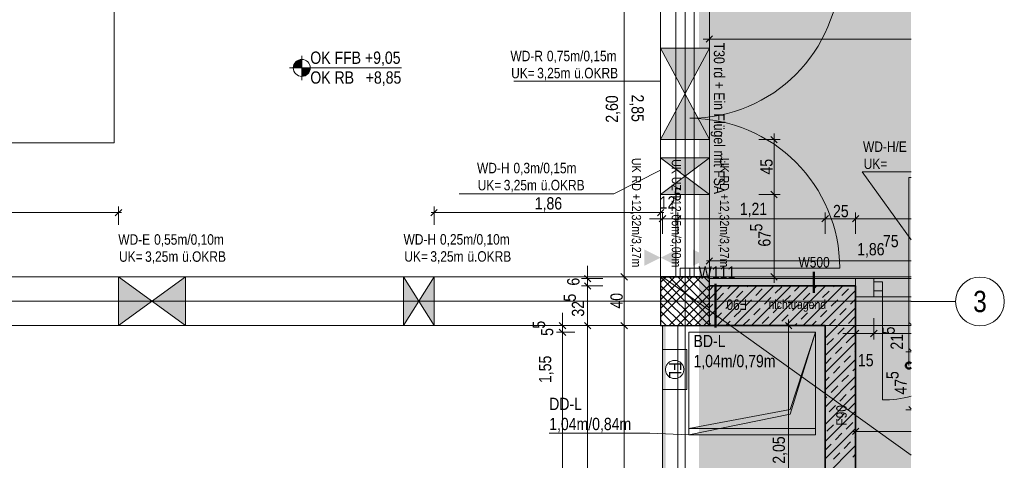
# Model space of a CAD drawing. Extents: x -620 to 300, y 62 to 1112.
# Tile 218 of 226: x -70 to 92, y 748 to 821. Entities that reach past the tile are written whole.
import ezdxf
from ezdxf.enums import TextEntityAlignment as Align
from ezdxf.lldxf.tags import DXFTag

# ---------------------------------------------------------------- set-up
doc = ezdxf.new("R2010")
doc.units = 0
doc.layers.get('0').update_dxf_attribs({"lineweight": 13})
for name, color, linetype, lineweight, true_color in [('00 -Bauelemente -Gipskarton', 7, 'Continuous', 9, 0xff7fe6), ('30 -33 Aussenwände- 3 Aussenstützen', 7, 'Continuous', 50, 0x0000dd), ('30 -34 Innenwände- 1 tragend', 7, 'Continuous', 13, 0xdd0806), ('30 -34 Innenwände- 11 Durchbruch', 4, 'Continuous', 9, 0x00ffff), ('30 -34 Innenwände- 2 nichttragend', 7, 'Continuous', 18, 0xff7fe6), ('30 -34 Innenwände- 4 Türen_Fenster', 9, 'Continuous', 15, 0x808080), ('30 -35 Decken- 1 Konstruktion-Träger- Stahlbeton', 7, 'Continuous', 13, 0x33aa00), ('30 -35 Decken- 11 Bodendurchbruch', 7, 'Continuous', 15, 0x599559), ('30 -35 Decken- 11 Durchbruch', 5, 'Continuous', 15, 0x0000ff), ('40 -47 Nutzungspez. Anlagen- 4 Feuerlöschanlagen', 1, 'Continuous', 9, 0xff0000), ('70 -72 Beschriftung- 1 Beschriftung allgemein', 7, 'Continuous', 9, 0xff6633), ('70 -72 Beschriftung- 8 barrierefrei', 7, 'grob-A06CPVSAL0', 9, 0x888888), ('70 -75 Raumstempel-2 Verweislinie', 3, 'Continuous', 9, 0x00ff00), ('70 -76 Bemaßung- 2 Allgemein', 9, 'Continuous', 5, 0x808080), ('iwb_Layout Achsbezeichung', 1, 'Continuous', 13, 0xff0000), ('iwb_Layout BA_Markierung', 7, 'Continuous', 9, 0xbadcdc)]:
    doc.layers.add(name, color=color, linetype=linetype, lineweight=lineweight, true_color=true_color)
for name, color, linetype, lineweight in [('70 -71 Achsen- 1 Gebäudeachsen', 7, 'STRICHPUNKT2-A06CPVSFL0', 18), ('70 -72 Beschriftung- 5 Höhenkoten-A06CPVSCL0', 7, 'Continuous', 15), ('70 -75 Raumstempel- 3 Wandstempel', 7, 'Continuous', 50), ('Keine-A06CPVSEL0', 7, 'Continuous', 9)]:
    doc.layers.add(name, color=color, linetype=linetype, lineweight=lineweight)
doc.styles.get("Standard").update_dxf_attribs({"font": 'ARIALN.TTF'})
tags = doc.linetypes.add('grob-A06CPVSAL0', pattern=[14, 3, -8, 3]).pattern_tags.tags
tags[8:9] = [DXFTag(74, 4), DXFTag(75, 0), DXFTag(340, '0'), DXFTag(46, 0.0), DXFTag(50, 0.0), DXFTag(44, 0.0), DXFTag(45, 0.0)]
tags[6:7] = [DXFTag(74, 4), DXFTag(75, 0), DXFTag(340, '0'), DXFTag(46, 0.0), DXFTag(50, 0.0), DXFTag(44, 0.0), DXFTag(45, 0.0)]
tags[4:5] = [DXFTag(74, 4), DXFTag(75, 0), DXFTag(340, '0'), DXFTag(46, 0.0), DXFTag(50, 0.0), DXFTag(44, 0.0), DXFTag(45, 0.0)]
tags = doc.linetypes.add('STRICHPUNKT2', pattern=[12.7, 6.35, -3.175, 0, -3.175]).pattern_tags.tags
tags[10:11] = [DXFTag(74, 4), DXFTag(75, 0), DXFTag(340, '0'), DXFTag(46, 0.0), DXFTag(50, 0.0), DXFTag(44, 0.0), DXFTag(45, 0.0)]
tags[8:9] = [DXFTag(74, 4), DXFTag(75, 0), DXFTag(340, '0'), DXFTag(46, 0.0), DXFTag(50, 0.0), DXFTag(44, 0.0), DXFTag(45, 0.0)]
tags[6:7] = [DXFTag(74, 4), DXFTag(75, 0), DXFTag(340, '0'), DXFTag(46, 0.0), DXFTag(50, 0.0), DXFTag(44, 0.0), DXFTag(45, 0.0)]
tags[4:5] = [DXFTag(74, 4), DXFTag(75, 0), DXFTag(340, '0'), DXFTag(46, 0.0), DXFTag(50, 0.0), DXFTag(44, 0.0), DXFTag(45, 0.0)]
tags = doc.linetypes.add('STRICHPUNKT2-A06CPVSFL0', pattern=[12.7, 6.35, -3.175, 0, -3.175]).pattern_tags.tags
tags[10:11] = [DXFTag(74, 4), DXFTag(75, 0), DXFTag(340, '0'), DXFTag(46, 0.0), DXFTag(50, 0.0), DXFTag(44, 0.0), DXFTag(45, 0.0)]
tags[8:9] = [DXFTag(74, 4), DXFTag(75, 0), DXFTag(340, '0'), DXFTag(46, 0.0), DXFTag(50, 0.0), DXFTag(44, 0.0), DXFTag(45, 0.0)]
tags[6:7] = [DXFTag(74, 4), DXFTag(75, 0), DXFTag(340, '0'), DXFTag(46, 0.0), DXFTag(50, 0.0), DXFTag(44, 0.0), DXFTag(45, 0.0)]
tags[4:5] = [DXFTag(74, 4), DXFTag(75, 0), DXFTag(340, '0'), DXFTag(46, 0.0), DXFTag(50, 0.0), DXFTag(44, 0.0), DXFTag(45, 0.0)]

# ---------------------------------------------------------------- blocks, each defined once
blk = doc.blocks.new('Polygon-A06CPVS4L0')
at = {"color": 0, "linetype": 'ByBlock', "lineweight": -2, "ltscale": 0.13}
blk.add_solid([(41.83, 86.61), (41.66, 1083.81), (76.5, 86.52), (76.5, 1083.81)], dxfattribs=at)
blk = doc.blocks.new('Referenz-A06CPVSGL0')
at = {"layer": '00 -Bauelemente -Gipskarton', "color": 0, "linetype": 'Continuous', "lineweight": 0, "ltscale": 0.13}
for p, q in [((38.17, 778.45), (37.92, 778.45)), ((38.42, 778.45), (38.17, 778.45)), ((40.67, 778.45), (40.42, 778.45)), ((40.92, 778.45), (40.67, 778.45))]:
    blk.add_line(p, q, dxfattribs=at)
for points in [[(67.42, 777.9), (67.42, 778.15), (43.42, 777.9), (43.42, 778.15)], [(67.42, 777.65), (67.42, 777.9), (43.42, 777.65), (43.42, 777.9)], [(70.42, 778.15), (67.42, 778.15), (70.42, 777.9), (67.42, 777.9)], [(70.42, 777.9), (67.42, 777.9), (70.42, 777.65), (67.42, 777.65)], [(70.42, 775.65), (67.42, 775.65), (70.42, 775.4), (67.42, 775.4)], [(70.42, 775.4), (67.42, 775.4), (70.42, 775.15), (67.42, 775.15)], [(35.97, 770.45), (35.72, 770.45), (35.97, 650.75), (35.72, 650.75)], [(36.22, 770.45), (35.97, 770.45), (36.22, 650.75), (35.97, 650.75)]]:
    blk.add_solid(points, dxfattribs=at)
at = {"layer": '30 -33 Aussenwände- 3 Aussenstützen', "color": 0, "lineweight": 9}
for p, q in [((35.42, 778.45), (43.42, 770.45)), ((42.01, 778.45), (35.42, 771.87)), ((40.59, 778.45), (35.42, 773.28)), ((39.18, 778.45), (35.42, 774.7)), ((37.76, 778.45), (35.42, 776.11)), ((36.35, 778.45), (35.42, 777.52)), ((36.84, 778.45), (43.42, 771.87)), ((38.25, 778.45), (43.42, 773.28)), ((39.66, 778.45), (43.42, 774.7)), ((41.08, 778.45), (43.42, 776.11)), ((42.49, 778.45), (43.42, 777.52)), ((35.42, 777.04), (42.01, 770.45)), ((43.42, 777.04), (36.84, 770.45)), ((35.42, 775.62), (40.59, 770.45)), ((43.42, 775.62), (38.25, 770.45)), ((38.42, 774.45), (40.42, 774.45)), ((39.42, 775.45), (39.42, 773.45)), ((35.42, 774.21), (39.18, 770.45)), ((35.42, 772.8), (37.76, 770.45)), ((43.42, 774.21), (39.66, 770.45)), ((43.42, 772.8), (41.08, 770.45)), ((35.42, 771.38), (36.35, 770.45)), ((43.42, 771.38), (42.49, 770.45))]:
    blk.add_line(p, q, dxfattribs=at)
at = {"layer": '30 -33 Aussenwände- 3 Aussenstützen', "color": 0, "linetype": 'Continuous', "lineweight": 25, "ltscale": 0.25}
for p, q in [((43.42, 778.45), (35.42, 778.45)), ((35.42, 778.45), (35.42, 770.45)), ((43.42, 770.45), (43.42, 778.45)), ((35.42, 770.45), (43.42, 770.45))]:
    blk.add_line(p, q, dxfattribs=at)
at = {"layer": '30 -34 Innenwände- 1 tragend', "color": 0, "lineweight": 9}
for p, q in [((43.42, 774.85), (45.53, 776.95)), ((43.42, 772.02), (48.36, 776.95)), ((43.42, 776.26), (44.11, 776.95)), ((43.42, 774.85), (45.53, 776.95)), ((43.42, 772.02), (48.36, 776.95)), ((43.42, 776.26), (44.11, 776.95)), ((44.69, 770.45), (51.19, 776.95)), ((44.69, 770.45), (51.19, 776.95)), ((46.45, 776.46), (46.94, 776.95)), ((46.45, 776.46), (46.94, 776.95)), ((47.51, 770.45), (54.01, 776.95)), ((47.51, 770.45), (54.01, 776.95)), ((47.87, 775.05), (48.93, 776.11)), ((47.87, 775.05), (48.93, 776.11)), ((49.63, 776.82), (49.77, 776.95)), ((49.63, 776.82), (49.77, 776.95)), ((50.34, 770.45), (56.84, 776.95)), ((50.34, 770.45), (56.84, 776.95)), ((51.05, 775.4), (52.11, 776.46)), ((51.05, 775.4), (52.11, 776.46)), ((53.17, 770.45), (59.67, 776.95)), ((53.17, 770.45), (59.67, 776.95)), ((54.23, 775.76), (55.29, 776.82)), ((54.23, 775.76), (55.29, 776.82)), ((56, 770.45), (62.5, 776.95)), ((56, 770.45), (62.5, 776.95)), ((57.41, 776.11), (58.26, 776.95)), ((57.41, 776.11), (58.26, 776.95)), ((58.83, 770.45), (65.33, 776.95)), ((58.83, 770.45), (65.33, 776.95)), ((60.59, 776.46), (61.08, 776.95)), ((60.59, 776.46), (61.08, 776.95)), ((62.01, 775.05), (63.07, 776.11)), ((62.01, 775.05), (63.07, 776.11)), ((63.78, 776.82), (63.91, 776.95)), ((63.78, 776.82), (63.91, 776.95)), ((64.97, 773.77), (67.42, 776.22)), ((64.97, 773.77), (67.42, 776.22)), ((65.19, 775.4), (66.25, 776.46)), ((65.19, 775.4), (66.25, 776.46)), ((44.68, 774.7), (45.75, 775.76)), ((44.68, 774.7), (45.75, 775.76)), ((46.1, 773.28), (47.16, 774.34)), ((46.1, 773.28), (47.16, 774.34)), ((49.28, 773.63), (50.34, 774.7)), ((49.28, 773.63), (50.34, 774.7)), ((52.46, 773.99), (53.52, 775.05)), ((52.46, 773.99), (53.52, 775.05)), ((55.64, 774.34), (56.71, 775.4)), ((55.64, 774.34), (56.71, 775.4)), ((58.83, 774.7), (59.89, 775.76)), ((58.83, 774.7), (59.89, 775.76)), ((60.24, 773.28), (61.3, 774.34)), ((60.24, 773.28), (61.3, 774.34)), ((63.42, 773.63), (64.48, 774.7)), ((63.42, 773.63), (64.48, 774.7)), ((66.61, 773.99), (67.42, 774.8)), ((66.61, 773.99), (67.42, 774.8)), ((43.42, 773.43), (43.98, 773.99)), ((43.42, 773.43), (43.98, 773.99)), ((47.51, 771.87), (48.57, 772.93)), ((47.51, 771.87), (48.57, 772.93)), ((50.7, 772.22), (51.76, 773.28)), ((50.7, 772.22), (51.76, 773.28)), ((53.88, 772.57), (54.94, 773.63)), ((53.88, 772.57), (54.94, 773.63)), ((57.06, 772.93), (58.12, 773.99)), ((57.06, 772.93), (58.12, 773.99)), ((61.66, 770.45), (64.97, 773.77)), ((61.66, 770.45), (64.97, 773.77)), ((61.66, 771.87), (62.72, 772.93)), ((61.66, 771.87), (62.72, 772.93)), ((62.42, 768.39), (67.42, 773.39)), ((62.42, 768.39), (67.42, 773.39)), ((64.84, 772.22), (65.9, 773.28)), ((64.84, 772.22), (65.9, 773.28)), ((44.33, 771.51), (45.39, 772.57)), ((44.33, 771.51), (45.39, 772.57)), ((46.1, 770.45), (46.81, 771.16)), ((46.1, 770.45), (46.81, 771.16)), ((48.93, 770.45), (49.99, 771.51)), ((48.93, 770.45), (49.99, 771.51)), ((52.11, 770.81), (53.17, 771.87)), ((52.11, 770.81), (53.17, 771.87)), ((55.29, 771.16), (56.35, 772.22)), ((55.29, 771.16), (56.35, 772.22)), ((58.47, 771.51), (59.53, 772.57)), ((58.47, 771.51), (59.53, 772.57)), ((60.24, 770.45), (60.95, 771.16)), ((60.24, 770.45), (60.95, 771.16)), ((63.07, 770.45), (64.13, 771.51)), ((63.07, 770.45), (64.13, 771.51)), ((66.25, 770.81), (67.31, 771.87)), ((66.25, 770.81), (67.31, 771.87)), ((43.42, 770.6), (43.62, 770.81)), ((43.42, 770.6), (43.62, 770.81)), ((57.41, 770.45), (57.77, 770.81)), ((57.41, 770.45), (57.77, 770.81)), ((62.42, 765.56), (67.42, 770.56)), ((62.42, 765.56), (67.42, 770.56)), ((64.48, 769.04), (65.54, 770.1)), ((64.48, 769.04), (65.54, 770.1)), ((62.72, 767.27), (63.78, 768.33)), ((62.72, 767.27), (63.78, 768.33)), ((65.9, 767.62), (66.96, 768.69)), ((65.9, 767.62), (66.96, 768.69)), ((62.42, 762.73), (67.42, 767.73)), ((62.42, 762.73), (67.42, 767.73)), ((64.13, 765.86), (65.19, 766.92)), ((64.13, 765.86), (65.19, 766.92)), ((67.31, 766.21), (67.42, 766.32)), ((67.31, 766.21), (67.42, 766.32)), ((62.42, 764.15), (63.42, 765.15)), ((62.42, 764.15), (63.42, 765.15)), ((62.42, 759.91), (67.42, 764.91)), ((62.42, 759.91), (67.42, 764.91)), ((65.54, 764.44), (66.61, 765.5)), ((65.54, 764.44), (66.61, 765.5)), ((63.78, 762.67), (64.84, 763.74)), ((63.78, 762.67), (64.84, 763.74)), ((66.96, 763.03), (67.42, 763.49)), ((66.96, 763.03), (67.42, 763.49)), ((62.42, 757.08), (67.42, 762.08)), ((62.42, 757.08), (67.42, 762.08)), ((62.42, 761.32), (63.07, 761.97)), ((62.42, 761.32), (63.07, 761.97)), ((65.19, 761.26), (66.25, 762.32)), ((65.19, 761.26), (66.25, 762.32)), ((63.42, 759.49), (64.48, 760.55)), ((63.42, 759.49), (64.48, 760.55)), ((66.61, 759.85), (67.42, 760.66)), ((66.61, 759.85), (67.42, 760.66)), ((62.42, 754.25), (67.42, 759.25)), ((62.42, 754.25), (67.42, 759.25)), ((62.42, 758.49), (62.72, 758.79)), ((62.42, 758.49), (62.72, 758.79)), ((64.84, 758.08), (65.9, 759.14)), ((64.84, 758.08), (65.9, 759.14)), ((63.07, 756.31), (64.13, 757.37)), ((63.07, 756.31), (64.13, 757.37)), ((66.25, 756.66), (67.31, 757.72)), ((66.25, 756.66), (67.31, 757.72)), ((62.42, 751.42), (67.42, 756.42)), ((62.42, 751.42), (67.42, 756.42)), ((64.48, 754.9), (65.54, 755.96)), ((64.48, 754.9), (65.54, 755.96)), ((62.42, 748.59), (67.42, 753.59)), ((62.42, 748.59), (67.42, 753.59)), ((62.72, 753.13), (63.78, 754.19)), ((62.72, 753.13), (63.78, 754.19)), ((65.9, 753.48), (66.96, 754.54)), ((65.9, 753.48), (66.96, 754.54)), ((64.13, 751.71), (65.19, 752.78)), ((64.13, 751.71), (65.19, 752.78)), ((67.31, 752.07), (67.42, 752.18)), ((67.31, 752.07), (67.42, 752.18)), ((62.42, 750.01), (63.42, 751.01)), ((62.42, 750.01), (63.42, 751.01)), ((62.42, 745.76), (67.42, 750.76)), ((62.42, 745.76), (67.42, 750.76)), ((65.54, 750.3), (66.61, 751.36)), ((65.54, 750.3), (66.61, 751.36)), ((63.78, 748.53), (64.84, 749.59)), ((63.78, 748.53), (64.84, 749.59)), ((66.96, 748.89), (67.42, 749.35)), ((66.96, 748.89), (67.42, 749.35))]:
    blk.add_line(p, q, dxfattribs=at)
at = {"layer": '30 -34 Innenwände- 1 tragend', "color": 0, "lineweight": 35}
for p, q in [((67.42, 776.95), (43.42, 776.95)), ((67.42, 776.95), (67.42, 729.45)), ((62.42, 770.45), (43.42, 770.45)), ((62.42, 770.45), (62.42, 729.45))]:
    blk.add_line(p, q, dxfattribs=at)
at = {"layer": '30 -34 Innenwände- 1 tragend', "color": 0, "linetype": 'Continuous', "lineweight": -2, "ltscale": 0.13}
for p, q in [((43.42, 776.95), (43.42, 770.45)), ((67.42, 776.95), (43.42, 776.95)), ((67.42, 776.95), (67.42, 729.45)), ((62.42, 770.45), (43.42, 770.45)), ((62.42, 770.45), (62.42, 729.45))]:
    blk.add_line(p, q, dxfattribs=at)
at = {"layer": '30 -34 Innenwände- 11 Durchbruch', "color": 0, "linetype": 'Continuous', "ltscale": 0.13}
for p, q in [((35.42, 815.95), (43.42, 815.95)), ((43.42, 815.95), (35.42, 800.95)), ((43.42, 800.95), (35.42, 815.95)), ((35.42, 800.95), (35.42, 815.95)), ((43.42, 800.95), (43.42, 815.95)), ((11.29, 810.53), (33.01, 810.53)), ((33.01, 810.53), (35.42, 810.53)), ((35.42, 800.95), (43.42, 800.95)), ((35.42, 797.95), (43.42, 797.95)), ((43.42, 797.95), (35.42, 791.95)), ((43.42, 791.95), (35.42, 797.95)), ((35.42, 791.95), (35.42, 797.95)), ((43.42, 791.95), (43.42, 797.95)), ((27.75, 792.05), (35.42, 795.95)), ((76.53, 784.54), (68.49, 795.69)), ((68.49, 795.69), (76.53, 795.69)), ((2.36, 792.05), (27.75, 792.05)), ((35.42, 791.95), (43.42, 791.95)), ((-53.58, 778.45), (-42.58, 778.45)), ((-42.58, 778.45), (-53.58, 770.45)), ((-42.58, 770.45), (-53.58, 778.45)), ((-53.58, 770.45), (-53.58, 778.45)), ((-42.58, 770.45), (-42.58, 778.45)), ((-6.78, 778.45), (-1.78, 778.45)), ((-1.78, 778.45), (-6.78, 770.45)), ((-1.78, 770.45), (-6.78, 778.45)), ((-6.78, 770.45), (-6.78, 778.45)), ((-1.78, 770.45), (-1.78, 778.45)), ((-53.58, 770.45), (-42.58, 770.45)), ((-6.78, 770.45), (-1.78, 770.45))]:
    blk.add_line(p, q, dxfattribs=at)
for points in [[(35.42, 815.95), (43.42, 815.95), (39.42, 808.45)], [(35.42, 800.95), (39.42, 808.45), (43.42, 800.95)], [(35.42, 797.95), (43.42, 797.95), (39.42, 794.95)], [(35.42, 791.95), (39.42, 794.95), (43.42, 791.95)], [(-53.58, 778.45), (-48.08, 774.45), (-53.58, 770.45)], [(-42.58, 778.45), (-42.58, 770.45), (-48.08, 774.45)], [(-6.78, 770.45), (-6.78, 778.45), (-4.28, 774.45)], [(-1.78, 778.45), (-1.78, 770.45), (-4.28, 774.45)]]:
    blk.add_solid(points, dxfattribs=at)
at = {"layer": '30 -34 Innenwände- 2 nichttragend', "color": 0, "linetype": 'Continuous', "ltscale": 0.18}
for p, q in [((37.92, 778.45), (40.92, 778.45)), ((37.92, 778.45), (40.67, 778.45)), ((37.92, 778.45), (38.17, 778.45)), ((38.17, 778.45), (38.42, 778.45)), ((38.42, 778.45), (40.42, 778.45)), ((40.42, 778.45), (40.67, 778.45)), ((40.67, 778.45), (40.92, 778.45)), ((40.67, 778.45), (40.92, 778.45)), ((43.42, 778.15), (43.42, 776.95)), ((67.42, 778.15), (43.42, 778.15)), ((67.42, 778.15), (70.42, 778.15)), ((67.42, 778.15), (67.42, 776.95)), ((70.42, 777.9), (70.42, 778.15)), ((70.42, 777.9), (70.42, 778.15)), ((70.42, 777.65), (70.42, 777.9)), ((70.42, 775.15), (70.42, 777.9)), ((70.42, 775.65), (70.42, 777.65)), ((67.42, 776.95), (43.42, 776.95)), ((67.42, 776.95), (67.42, 775.15)), ((67.42, 775.15), (70.42, 775.15)), ((70.42, 775.4), (70.42, 775.65)), ((70.42, 775.15), (70.42, 775.4)), ((35.72, 770.45), (35.72, 650.75)), ((35.72, 770.45), (38.22, 770.45)), ((38.22, 770.45), (38.22, 650.75))]:
    blk.add_line(p, q, dxfattribs=at)
at = {"layer": '30 -34 Innenwände- 4 Türen_Fenster', "color": 0, "linetype": 'grob-A06CPVSAL0', "ltscale": 0.15}
for p, q in [((37.92, 830.45), (37.92, 778.45)), ((40.92, 830.45), (40.92, 778.45)), ((40.22, 779.85), (64.82, 779.85)), ((70.42, 778.15), (76.53, 778.15)), ((71.82, 776.15), (71.82, 758.25)), ((70.42, 775.15), (76.53, 775.15))]:
    blk.add_line(p, q, dxfattribs=at)
at = {"layer": '30 -34 Innenwände- 4 Türen_Fenster', "color": 0, "linetype": 'Continuous', "ltscale": 0.15}
for p, q in [((38.62, 778.45), (38.62, 779.85)), ((38.62, 779.85), (40.22, 779.85)), ((40.22, 779.85), (40.22, 778.45)), ((40.22, 778.45), (38.62, 778.45)), ((70.42, 777.61), (71.82, 777.61)), ((70.42, 776.15), (70.42, 777.61)), ((71.82, 777.61), (71.82, 776.15)), ((71.82, 776.15), (70.42, 776.15))]:
    blk.add_line(p, q, dxfattribs=at)
at = {"layer": '30 -34 Innenwände- 4 Türen_Fenster', "color": 0, "linetype": 'grob-A06CPVSAL0', "ltscale": 0.15}
for centre, major_axis, end_param in [((40.22, 829.05), (0, -24.6), 1.570796), ((40.22, 779.85), (24.6, 0), 1.570796), ((71.82, 776.15), (0, -17.9), 0.266361)]:
    blk.add_ellipse(centre, major_axis=major_axis, ratio=1, start_param=0, end_param=end_param, dxfattribs=at)
at = {"layer": '30 -35 Decken- 1 Konstruktion-Träger- Stahlbeton', "color": 0, "linetype": 'grob-A06CPVSAL0', "lineweight": -2, "ltscale": 0.13}
for p, q in [((35.42, 830.45), (35.42, 778.45)), ((43.42, 830.45), (43.42, 778.45)), ((76.53, 778.45), (-121.58, 778.45)), ((76.53, 770.45), (-121.58, 770.45))]:
    blk.add_line(p, q, dxfattribs=at)
at = {"layer": '30 -35 Decken- 1 Konstruktion-Träger- Stahlbeton', "color": 0, "lineweight": 35}
blk.add_line((43.42, 778.45), (35.42, 778.45), dxfattribs=at)
at = {"layer": '30 -35 Decken- 11 Bodendurchbruch', "color": 0, "linetype": 'Continuous', "ltscale": 0.15}
for p, q in [((40.02, 753.55), (40.02, 769.35)), ((40.02, 769.35), (60.82, 769.35)), ((60.82, 769.35), (56.66, 756.71)), ((60.82, 769.35), (56.66, 756.71)), ((60.82, 753.55), (60.82, 769.35)), ((56.66, 756.71), (40.02, 753.55)), ((56.66, 756.71), (40.02, 753.55)), ((40.02, 753.55), (60.82, 753.55))]:
    blk.add_line(p, q, dxfattribs=at)
blk.add_solid([(60.82, 769.35), (60.82, 753.55), (56.66, 756.71), (40.02, 753.55)], dxfattribs=at)
at = {"layer": '30 -35 Decken- 11 Durchbruch', "color": 0, "linetype": 'Continuous', "ltscale": 0.15}
for p, q in [((40.02, 752.55), (40.02, 769.35)), ((40.02, 769.35), (60.82, 769.35)), ((60.82, 769.35), (56.66, 755.91)), ((60.82, 769.35), (56.66, 755.91)), ((60.82, 752.55), (60.82, 769.35)), ((56.66, 755.91), (40.02, 752.55)), ((56.66, 755.91), (40.02, 752.55)), ((17.12, 752.81), (33.65, 752.81)), ((33.65, 752.81), (40.02, 752.55)), ((40.02, 752.55), (60.82, 752.55))]:
    blk.add_line(p, q, dxfattribs=at)
blk.add_solid([(40.02, 752.55), (56.66, 755.91), (60.82, 752.55), (60.82, 769.35)], dxfattribs=at)
at = {"layer": '40 -47 Nutzungspez. Anlagen- 4 Feuerlöschanlagen', "color": 0, "linetype": 'Continuous', "ltscale": 0.13}
for p, q in [((35.72, 759.95), (35.72, 766.55)), ((35.72, 766.55), (39.72, 766.55)), ((39.72, 766.55), (39.72, 759.95)), ((37.01, 764.58), (37.15, 764.64)), ((37.15, 764.64), (37.29, 764.69)), ((37.29, 764.69), (37.43, 764.72)), ((37.43, 764.72), (37.57, 764.75)), ((37.57, 764.75), (37.72, 764.75)), ((37.72, 764.75), (37.87, 764.75)), ((37.87, 764.75), (38.01, 764.72)), ((38.01, 764.72), (38.16, 764.69)), ((38.16, 764.69), (38.3, 764.64)), ((38.3, 764.64), (38.43, 764.58)), ((36.22, 763.25), (36.23, 763.4)), ((36.23, 763.11), (36.22, 763.25)), ((36.23, 763.4), (36.25, 763.55)), ((36.25, 762.96), (36.23, 763.11)), ((36.25, 763.55), (36.29, 763.69)), ((36.29, 763.69), (36.34, 763.83)), ((36.34, 763.83), (36.4, 763.96)), ((36.4, 763.96), (36.47, 764.09)), ((36.47, 764.09), (36.56, 764.21)), ((36.56, 764.21), (36.66, 764.31)), ((36.66, 764.31), (36.77, 764.41)), ((36.77, 764.41), (36.89, 764.5)), ((36.89, 764.5), (37.01, 764.58)), ((38.43, 764.58), (38.55, 764.5)), ((38.55, 764.5), (38.67, 764.41)), ((38.67, 764.41), (38.78, 764.31)), ((38.78, 764.31), (38.88, 764.21)), ((38.88, 764.21), (38.97, 764.09)), ((38.97, 764.09), (39.04, 763.96)), ((39.04, 763.96), (39.11, 763.83)), ((39.11, 763.83), (39.16, 763.69)), ((39.16, 763.69), (39.19, 763.55)), ((39.19, 763.55), (39.21, 763.4)), ((39.21, 763.11), (39.19, 762.96)), ((39.21, 763.4), (39.22, 763.25)), ((39.22, 763.25), (39.21, 763.11)), ((36.29, 762.82), (36.25, 762.96)), ((36.34, 762.68), (36.29, 762.82)), ((36.4, 762.55), (36.34, 762.68)), ((36.47, 762.42), (36.4, 762.55)), ((36.56, 762.3), (36.47, 762.42)), ((36.66, 762.19), (36.56, 762.3)), ((36.77, 762.09), (36.66, 762.19)), ((36.89, 762.01), (36.77, 762.09)), ((37.01, 761.93), (36.89, 762.01)), ((37.15, 761.87), (37.01, 761.93)), ((37.29, 761.82), (37.15, 761.87)), ((37.43, 761.78), (37.29, 761.82)), ((37.57, 761.76), (37.43, 761.78)), ((37.72, 761.75), (37.57, 761.76)), ((37.87, 761.76), (37.72, 761.75)), ((38.01, 761.78), (37.87, 761.76)), ((38.16, 761.82), (38.01, 761.78)), ((38.3, 761.87), (38.16, 761.82)), ((38.43, 761.93), (38.3, 761.87)), ((38.55, 762.01), (38.43, 761.93)), ((38.67, 762.09), (38.55, 762.01)), ((38.78, 762.19), (38.67, 762.09)), ((38.88, 762.3), (38.78, 762.19)), ((38.97, 762.42), (38.88, 762.3)), ((39.04, 762.55), (38.97, 762.42)), ((39.11, 762.68), (39.04, 762.55)), ((39.16, 762.82), (39.11, 762.68)), ((39.19, 762.96), (39.16, 762.82)), ((39.72, 759.95), (35.72, 759.95))]:
    blk.add_line(p, q, dxfattribs=at)
at = {"layer": '70 -71 Achsen- 1 Gebäudeachsen', "color": 0, "linetype": 'STRICHPUNKT2-A06CPVSFL0', "ltscale": 0.18}
for p, q in [((39.42, 1084.39), (39.42, 84.95)), ((-538.63, 774.45), (76.53, 774.45))]:
    blk.add_line(p, q, dxfattribs=at)
at = {"layer": '70 -72 Beschriftung- 1 Beschriftung allgemein', "color": 0, "linetype": 'grob-A06CPVSAL0', "ltscale": 0.13}
blk.add_line((35.72, 778.45), (76.53, 749.17), dxfattribs=at)
at = {"layer": '70 -72 Beschriftung- 5 Höhenkoten-A06CPVSCL0', "color": 0, "linetype": 'Continuous', "ltscale": 0.15}
for p, q in [((-23.5, 810.72), (-23.5, 814.72)), ((-23.5, 812.72), (-23.5, 814.12)), ((-23.5, 814.12), (-23.5, 812.72)), ((-25.5, 812.72), (-7.1, 812.72)), ((-24.9, 812.72), (-23.5, 812.72)), ((-23.5, 812.72), (-24.9, 812.72)), ((-22.1, 812.72), (-23.5, 812.72)), ((-23.5, 812.72), (-23.5, 811.32)), ((-23.5, 812.72), (-22.1, 812.72)), ((-23.5, 811.32), (-23.5, 812.72))]:
    blk.add_line(p, q, dxfattribs=at)
for major_axis in [(0, 1.4), (1.4, 0), (-1.4, 0), (0, -1.4)]:
    blk.add_ellipse((-23.5, 812.72), major_axis=major_axis, ratio=1, start_param=0, end_param=1.570796, dxfattribs=at)
at = {"layer": '70 -72 Beschriftung- 5 Höhenkoten-A06CPVSCL0', "color": 0, "lineweight": 0}
for points in [[(-24.83, 812.72), (-24.88, 812.94), (-24.83, 813.15)], [(-24.75, 812.72), (-24.83, 813.15), (-24.75, 813.35)], [(-24.83, 812.72), (-24.83, 813.15), (-24.75, 812.72)], [(-24.63, 812.72), (-24.75, 813.35), (-24.63, 813.54)], [(-24.75, 812.72), (-24.75, 813.35), (-24.63, 812.72)], [(-24.49, 812.72), (-24.63, 813.54), (-24.49, 813.71)], [(-24.63, 812.72), (-24.63, 813.54), (-24.49, 812.72)], [(-24.32, 812.72), (-24.49, 813.71), (-24.32, 813.85)], [(-24.49, 812.72), (-24.49, 813.71), (-24.32, 812.72)], [(-24.14, 812.72), (-24.32, 813.85), (-24.14, 813.97)], [(-24.32, 812.72), (-24.32, 813.85), (-24.14, 812.72)], [(-23.93, 812.72), (-24.14, 813.97), (-23.93, 814.05)], [(-24.14, 812.72), (-24.14, 813.97), (-23.93, 812.72)], [(-23.72, 812.72), (-23.93, 814.05), (-23.72, 814.1)], [(-23.93, 812.72), (-23.93, 814.05), (-23.72, 812.72)], [(-23.5, 812.72), (-23.72, 814.1), (-23.5, 814.12)], [(-23.72, 812.72), (-23.72, 814.1), (-23.5, 812.72)], [(-24.88, 812.72), (-24.9, 812.72), (-24.88, 812.94)], [(-24.88, 812.72), (-24.88, 812.94), (-24.83, 812.72)], [(-23.5, 811.32), (-23.5, 812.72), (-23.28, 811.34)], [(-23.28, 811.34), (-23.5, 812.72), (-23.28, 812.72)], [(-23.28, 811.34), (-23.28, 812.72), (-23.07, 811.39)], [(-23.07, 811.39), (-23.28, 812.72), (-23.07, 812.72)], [(-23.07, 811.39), (-23.07, 812.72), (-22.86, 811.47)], [(-22.86, 811.47), (-23.07, 812.72), (-22.86, 812.72)], [(-22.86, 811.47), (-22.86, 812.72), (-22.68, 811.59)], [(-22.68, 811.59), (-22.86, 812.72), (-22.68, 812.72)], [(-22.68, 811.59), (-22.68, 812.72), (-22.51, 811.73)], [(-22.51, 811.73), (-22.68, 812.72), (-22.51, 812.72)], [(-22.51, 811.73), (-22.51, 812.72), (-22.37, 811.9)], [(-22.37, 811.9), (-22.51, 812.72), (-22.37, 812.72)], [(-22.37, 811.9), (-22.37, 812.72), (-22.25, 812.08)], [(-22.25, 812.08), (-22.37, 812.72), (-22.25, 812.72)], [(-22.25, 812.08), (-22.25, 812.72), (-22.17, 812.29)], [(-22.17, 812.29), (-22.25, 812.72), (-22.17, 812.72)], [(-22.17, 812.29), (-22.17, 812.72), (-22.12, 812.5)], [(-22.12, 812.5), (-22.17, 812.72), (-22.12, 812.72)], [(-22.12, 812.5), (-22.12, 812.72), (-22.1, 812.72)]]:
    blk.add_solid(points, dxfattribs=at)
at = {"layer": '70 -72 Beschriftung- 8 barrierefrei', "color": 0, "linetype": 'grob-A06CPVSAL0', "ltscale": 0.13}
for p, q in [((-54.28, 830.45), (-54.28, 800.45)), ((-54.28, 800.45), (-84.28, 800.45))]:
    blk.add_line(p, q, dxfattribs=at)
at = {"layer": '70 -75 Raumstempel- 3 Wandstempel', "color": 0, "linetype": 'Continuous', "ltscale": 0.5}
blk.add_line((60.55, 779.25), (60.55, 775.85), dxfattribs=at)
at = {"layer": '70 -75 Raumstempel-2 Verweislinie', "color": 0, "linetype": 'Continuous', "ltscale": 0.13}
for p, q in [((76.53, 794.77), (76.17, 794.77)), ((76.17, 794.77), (76.17, 763.89))]:
    blk.add_line(p, q, dxfattribs=at)
at = {"layer": '70 -75 Raumstempel-2 Verweislinie', "color": 0, "linetype": 'ByBlock', "lineweight": 50, "ltscale": 0.5}
blk.add_ellipse((76.17, 763.89), major_axis=(0.362, 0.345), ratio=1, start_param=0, end_param=4.76013, dxfattribs=at)
at = {"layer": '70 -76 Bemaßung- 2 Allgemein', "color": 0, "linetype": 'Continuous', "ltscale": 0.13}
for p, q in [((29.42, 779.51), (29.42, 829.39)), ((43.42, 819.95), (43.42, 816.45)), ((42.42, 817.45), (44.48, 817.45)), ((76.53, 817.45), (44.48, 817.45)), ((54.03, 801.95), (54.03, 799.89)), ((51.53, 800.95), (55.03, 800.95)), ((54.03, 793.01), (54.03, 799.89)), ((54.03, 790.95), (54.03, 793.01)), ((54.03, 792.95), (54.03, 790.89)), ((51.53, 791.95), (55.03, 791.95)), ((51.53, 791.95), (55.03, 791.95)), ((54.03, 779.51), (54.03, 790.89)), ((-54.64, 788.99), (-120.52, 788.99)), ((-53.08, 788.99), (-54.64, 788.99)), ((-53.05, 789.52), (-54.11, 788.46)), ((-53.58, 786.99), (-53.58, 789.99)), ((-2.31, 788.46), (-1.25, 789.52)), ((-2.28, 788.99), (-0.72, 788.99)), ((-1.78, 786.99), (-1.78, 789.99)), ((34.36, 788.99), (-0.72, 788.99)), ((35.92, 788.99), (34.36, 788.99)), ((35.95, 789.52), (34.89, 788.46)), ((35.42, 786.99), (35.42, 789.99)), ((35.72, 785.49), (35.72, 788.99)), ((38.22, 785.49), (38.22, 788.99)), ((38.22, 785.49), (38.22, 788.99)), ((62.42, 785.49), (62.42, 788.99)), ((62.42, 785.49), (62.42, 788.99)), ((67.42, 785.49), (67.42, 788.99)), ((67.42, 785.49), (67.42, 788.99)), ((34.66, 787.99), (33.6, 787.99)), ((36.72, 787.99), (34.66, 787.99)), ((38.22, 787.99), (35.72, 787.99)), ((37.22, 787.99), (39.28, 787.99)), ((37.22, 787.99), (39.28, 787.99)), ((39.28, 787.99), (40.34, 787.99)), ((61.36, 787.99), (39.28, 787.99)), ((63.42, 787.99), (61.36, 787.99)), ((61.42, 787.99), (63.48, 787.99)), ((66.36, 787.99), (63.48, 787.99)), ((68.42, 787.99), (66.36, 787.99)), ((66.42, 787.99), (68.48, 787.99)), ((76.53, 787.99), (68.48, 787.99)), ((42.89, 780.53), (43.95, 781.59)), ((42.92, 781.06), (44.48, 781.06)), ((43.42, 779.06), (43.42, 782.06)), ((76.53, 781.06), (44.48, 781.06)), ((23.42, 779.21), (23.42, 780.27)), ((23.42, 777.15), (23.42, 779.21)), ((29.42, 777.45), (29.42, 779.51)), ((29.42, 779.45), (29.42, 777.39)), ((54.03, 777.45), (54.03, 779.51)), ((25.92, 778.15), (22.42, 778.15)), ((23.42, 776.95), (23.42, 778.15)), ((23.42, 777.95), (23.42, 775.89)), ((23.42, 777.95), (23.42, 775.89)), ((31.92, 778.45), (28.42, 778.45)), ((31.92, 778.45), (28.42, 778.45)), ((51.53, 778.45), (55.03, 778.45)), ((25.92, 776.95), (22.42, 776.95)), ((25.92, 776.95), (22.42, 776.95)), ((29.42, 771.51), (29.42, 777.39)), ((23.42, 775.89), (23.42, 774.83)), ((23.42, 771.51), (23.42, 775.89)), ((19.31, 771.51), (19.31, 772.57)), ((19.31, 769.95), (19.31, 771.51)), ((23.42, 769.45), (23.42, 771.51)), ((23.42, 771.45), (23.42, 769.39)), ((29.42, 769.45), (29.42, 771.51)), ((29.42, 771.45), (29.42, 769.39)), ((56.42, 771.45), (56.42, 769.39)), ((67.42, 771.65), (67.42, 768.15)), ((70.42, 771.65), (70.42, 768.15)), ((70.42, 771.65), (70.42, 768.15)), ((21.31, 770.45), (18.31, 770.45)), ((19.84, 769.92), (18.78, 770.98)), ((18.78, 769.88), (19.84, 768.82)), ((18.78, 769.88), (19.84, 768.82)), ((19.31, 769.35), (19.31, 770.45)), ((19.31, 769.85), (19.31, 768.29)), ((19.31, 769.85), (19.31, 768.29)), ((25.92, 770.45), (22.42, 770.45)), ((25.92, 770.45), (22.42, 770.45)), ((31.92, 770.45), (28.42, 770.45)), ((31.92, 770.45), (28.42, 770.45)), ((58.92, 770.45), (55.42, 770.45)), ((76.53, 770.45), (75.69, 770.45)), ((76.53, 770.61), (76.16, 770.98)), ((21.31, 769.35), (18.31, 769.35)), ((21.31, 769.35), (18.31, 769.35)), ((19.31, 768.29), (19.31, 767.23)), ((19.31, 739.41), (19.31, 768.29)), ((23.42, 651.81), (23.42, 769.39)), ((29.42, 646.81), (29.42, 769.39)), ((56.42, 730.51), (56.42, 769.39)), ((66.36, 769.15), (65.3, 769.15)), ((68.42, 769.15), (66.36, 769.15)), ((67.42, 769.15), (70.42, 769.15)), ((69.42, 769.15), (71.48, 769.15)), ((69.42, 769.15), (71.48, 769.15)), ((71.48, 769.15), (76.53, 769.15)), ((71.48, 769.15), (72.54, 769.15)), ((76.16, 766.68), (76.53, 766.31)), ((76.16, 766.68), (76.53, 766.31)), ((76.53, 766.15), (75.69, 766.15)), ((76.53, 766.15), (75.69, 766.15)), ((76.53, 756.65), (75.69, 756.65)), ((76.53, 756.81), (76.16, 757.18)), ((67.42, 755.09), (67.42, 752.09)), ((66.89, 752.56), (67.95, 753.62)), ((66.92, 753.09), (68.48, 753.09)), ((76.53, 753.09), (68.48, 753.09))]:
    blk.add_line(p, q, dxfattribs=at)
at = {"layer": '70 -76 Bemaßung- 2 Allgemein', "color": 0, "linetype": 'Continuous', "lineweight": 20, "ltscale": 0.2}
for p, q in [((42.89, 816.92), (43.95, 817.98)), ((53.5, 801.48), (54.56, 800.42)), ((54.56, 791.42), (53.5, 792.48)), ((53.5, 792.48), (54.56, 791.42)), ((36.25, 788.52), (35.19, 787.46)), ((37.69, 787.46), (38.75, 788.52)), ((37.69, 787.46), (38.75, 788.52)), ((62.95, 788.52), (61.89, 787.46)), ((61.89, 787.46), (62.95, 788.52)), ((67.95, 788.52), (66.89, 787.46)), ((66.89, 787.46), (67.95, 788.52)), ((23.95, 777.62), (22.89, 778.68)), ((29.95, 777.92), (28.89, 778.98)), ((28.89, 778.98), (29.95, 777.92)), ((54.56, 777.92), (53.5, 778.98)), ((22.89, 777.48), (23.95, 776.42)), ((22.89, 777.48), (23.95, 776.42)), ((23.95, 769.92), (22.89, 770.98)), ((22.89, 770.98), (23.95, 769.92)), ((29.95, 769.92), (28.89, 770.98)), ((28.89, 770.98), (29.95, 769.92)), ((55.89, 770.98), (56.95, 769.92)), ((67.95, 769.68), (66.89, 768.62)), ((69.89, 768.62), (70.95, 769.68)), ((69.89, 768.62), (70.95, 769.68))]:
    blk.add_line(p, q, dxfattribs=at)
at = {"layer": '70 -76 Bemaßung- 2 Allgemein', "color": 0, "lineweight": 0}
for points in [[(32.75, 780.26), (35.42, 781.59), (32.75, 782.93)], [(38.09, 780.26), (35.42, 781.59), (38.09, 782.93)], [(40.75, 780.26), (43.42, 781.59), (40.75, 782.93)], [(46.09, 780.26), (43.42, 781.59), (46.09, 782.93)]]:
    blk.add_solid(points, dxfattribs=at)
at = {"layer": 'Keine-A06CPVSEL0', "color": 0, "lineweight": 50}
blk.add_line((44.42, 777.29), (44.42, 770.12), dxfattribs=at)
at = {"layer": '30 -34 Innenwände- 11 Durchbruch', "color": 0, "linetype": 'ByBlock', "ltscale": 0.13, "char_height": 1.7117, "attachment_point": 1}
for s, insert in [('{\\fArial Narrow;WD-R}', (10.76, 815.53)), ('{\\fArial Narrow;0,75m/0,15m}', (16.74, 815.53)), ('{\\fArial Narrow;UK=}', (10.88, 812.73)), ('{\\fArial Narrow;3,25m}', (15.15, 812.73)), ('{\\fArial Narrow;ü.OKRB}', (21.24, 812.73)), ('{\\fArial Narrow;WD-H/E}', (68.64, 800.65)), ('{\\fArial Narrow;WD-H}', (5.27, 797.15)), ('{\\fArial Narrow;0,3m/0,15m}', (11.25, 797.15)), ('{\\fArial Narrow;UK=}', (68.76, 797.85)), ('{\\fArial Narrow;UK=}', (5.39, 794.35)), ('{\\fArial Narrow;3,25m}', (9.66, 794.35)), ('{\\fArial Narrow;ü.OKRB}', (15.74, 794.35)), ('{\\fArial Narrow;WD-E}', (-53.62, 785.43)), ('{\\fArial Narrow;0,55m/0,10m}', (-47.74, 785.43)), ('{\\fArial Narrow;WD-H}', (-6.79, 785.45)), ('{\\fArial Narrow;0,25m/0,10m}', (-0.81, 785.45)), ('{\\fArial Narrow;UK=}', (-53.49, 782.63)), ('{\\fArial Narrow;3,25m}', (-49.22, 782.63)), ('{\\fArial Narrow;ü.OKRB}', (-43.14, 782.63)), ('{\\fArial Narrow;UK=}', (-6.66, 782.65)), ('{\\fArial Narrow;3,25m}', (-2.39, 782.65)), ('{\\fArial Narrow;ü.OKRB}', (3.69, 782.65))]:
    blk.add_mtext(s, dxfattribs=dict(at, insert=insert))
at = {"layer": '30 -35 Decken- 11 Bodendurchbruch', "color": 0, "linetype": 'Continuous', "ltscale": 0.15, "char_height": 2.0138, "attachment_point": 1}
for s, insert in [('{\\fArial Narrow;BD-L}', (40.81, 768.93)), ('{\\fArial Narrow;1,04m/0,79m}', (40.81, 765.64))]:
    blk.add_mtext(s, dxfattribs=dict(at, insert=insert))
at = {"layer": '30 -35 Decken- 11 Durchbruch', "color": 0, "linetype": 'Continuous', "ltscale": 0.15, "char_height": 2.0138, "attachment_point": 1}
for s, insert in [('{\\fArial Narrow;DD-L}', (17.12, 758.61)), ('{\\fArial Narrow;1,04m/0,84m}', (17.12, 755.32))]:
    blk.add_mtext(s, dxfattribs=dict(at, insert=insert))
at = {"layer": '40 -47 Nutzungspez. Anlagen- 4 Feuerlöschanlagen', "color": 0, "linetype": 'Continuous', "ltscale": 0.13, "insert": (38.8, 764.46), "char_height": 2.0138, "attachment_point": 1, "rotation": 270}
blk.add_mtext('{\\fArial Narrow;FL}', dxfattribs=at)
at = {"layer": '70 -72 Beschriftung- 5 Höhenkoten-A06CPVSCL0', "color": 0, "linetype": 'Continuous', "ltscale": 0.15, "char_height": 2.0138, "attachment_point": 1}
for s, insert in [('{\\fArial Narrow;OK FFB +9,05}', (-22.1, 815.4)), ('{\\fArial Narrow;OK RB   +8,85}', (-22.1, 812.15))]:
    blk.add_mtext(s, dxfattribs=dict(at, insert=insert))
at = {"layer": '70 -75 Raumstempel- 3 Wandstempel', "color": 0, "linetype": 'Continuous', "ltscale": 0.5, "attachment_point": 1}
for s, insert, char_height in [('{\\fArial Narrow;W500}', (58.05, 781.7), 1.7117), ('{\\fArial Narrow;W111}', (41.64, 780.17), 2.0138)]:
    blk.add_mtext(s, dxfattribs=dict(at, insert=insert, char_height=char_height))
at = {"layer": '70 -75 Raumstempel- 3 Wandstempel', "color": 0, "linetype": 'Continuous', "ltscale": 0.5, "char_height": 1.7117, "attachment_point": 1}
for insert, rotation in [((49.6, 773.03), 180), ((64.25, 754.03), 90)]:
    blk.add_mtext('{\\fArial Narrow;F90}', dxfattribs=dict(at, insert=insert, rotation=rotation))
at = {"layer": '70 -76 Bemaßung- 2 Allgemein', "color": 0, "linetype": 'Continuous', "ltscale": 0.13, "attachment_point": 1}
for s, insert, char_height, rotation in [('{\\fArial Narrow;2,60}', (26.4, 803.73), 2.0138, 90), ('{\\fArial Narrow;2,85}', (32.65, 808.36), 2.0138, 270), ('{\\fArial Narrow;UK RD +12,32m/3,27m}', (32.2, 797.94), 1.5103, 270), ('{\\fArial Narrow;UK UZ +12,05m/3,00m}', (38.76, 797.75), 1.5103, 270), ('{\\fArial Narrow;UK RD +12,32m/3,27m}', (46.65, 797.94), 1.5103, 270), ('{\\fArial Narrow;45}', (51.78, 795.23), 2.0138, 90), ('{\\fArial Narrow;5}', (50.1, 785.9), 2.0138, 90), ('{\\fArial Narrow;67}', (51.44, 783.41), 2.0138, 90), ('{\\fArial Narrow;6}', (20.07, 777.01), 2.0138, 90), ('{\\fArial Narrow;40}', (27.17, 773.24), 2.0138, 90), ('{\\fArial Narrow;5}', (19.49, 774.39), 2.0138, 90), ('{\\fArial Narrow;32}', (20.84, 771.92), 2.0138, 90), ('{\\fArial Narrow;5}', (14.43, 769.95), 2.0138, 90), ('{\\fArial Narrow;5}', (15.77, 768.76), 2.0138, 90), ('{\\fArial Narrow;5}', (71.83, 769.01), 2.0138, 90), ('{\\fArial Narrow;21}', (73.17, 766.51), 2.0138, 90), ('{\\fArial Narrow;1,55}', (15.44, 761.03), 2.0138, 90), ('{\\fArial Narrow;5}', (72.47, 761.68), 2.0138, 90), ('{\\fArial Narrow;47}', (73.82, 759.14), 2.0138, 90), ('{\\fArial Narrow;2,05}', (53.81, 747.79), 2.0138, 90)]:
    blk.add_mtext(s, dxfattribs=dict(at, insert=insert, char_height=char_height, rotation=rotation))
at = {"layer": '70 -76 Bemaßung- 2 Allgemein', "color": 0, "linetype": 'Continuous', "ltscale": 0.13, "char_height": 2.0138, "attachment_point": 1}
for s, insert in [('{\\fArial Narrow;5}', (37.58, 793)), ('{\\fArial Narrow;1,86}', (14.75, 791.51)), ('{\\fArial Narrow;12}', (35.26, 791.66)), ('{\\fArial Narrow;1,21}', (48.41, 790.6)), ('{\\fArial Narrow;25}', (63.72, 790.24)), ('{\\fArial Narrow;1,86}', (67.68, 783.99)), ('{\\fArial Narrow;75}', (71.92, 785.33)), ('{\\fArial Narrow;15}', (67.81, 765.79))]:
    blk.add_mtext(s, dxfattribs=dict(at, insert=insert))
at = {"layer": 'Keine-A06CPVSEL0', "color": 0, "linetype": 'Continuous', "ltscale": 0.13, "attachment_point": 1}
for s, insert, char_height, rotation in [('{\\fArial Narrow;T30 rd + Ein Flügel mit FSA}', (45.92, 816.87), 1.7621, 270), ('{\\fArial Narrow;nichttragend}', (63.95, 737.14), 1.4977, 90)]:
    blk.add_mtext(s, dxfattribs=dict(at, insert=insert, char_height=char_height, rotation=rotation))
at = {"layer": 'Keine-A06CPVSEL0', "color": 0, "linetype": 'Continuous', "ltscale": 0.13, "insert": (53.14, 774.67), "char_height": 1.4977, "attachment_point": 1}
blk.add_mtext('{\\fArial Narrow;nichttragend}', dxfattribs=at)

msp = doc.modelspace()

# ---------------------------------------------------------------- linework, layer by layer
at = {"layer": 'iwb_Layout Achsbezeichung', "linetype": 'STRICHPUNKT2', "lineweight": 13, "ltscale": 0.39}
msp.add_line((76.5, 774.41), (83.84, 774.41), dxfattribs=at)
at = {"layer": 'iwb_Layout Achsbezeichung', "ltscale": 0.39, "extrusion": (0, 0, -1)}
msp.add_circle((-87.84, 774.41), 4, dxfattribs=at)

# ---------------------------------------------------------------- block references
at = {"color": 8, "lineweight": 13, "ltscale": 0.13, "true_color": 0x808080}
msp.add_blockref('Referenz-A06CPVSGL0', (0, 0), dxfattribs=at)
at = {"layer": 'iwb_Layout BA_Markierung', "ltscale": 0.13}
msp.add_blockref('Polygon-A06CPVS4L0', (0, 0), dxfattribs=at)

# ---------------------------------------------------------------- texts
at = {"layer": 'iwb_Layout Achsbezeichung', "ltscale": 0.39}
msp.add_text('3', height=3.5, dxfattribs=at).set_placement((87.84, 774.41), align=Align.MIDDLE_CENTER)

doc.saveas('drawing.dxf')
